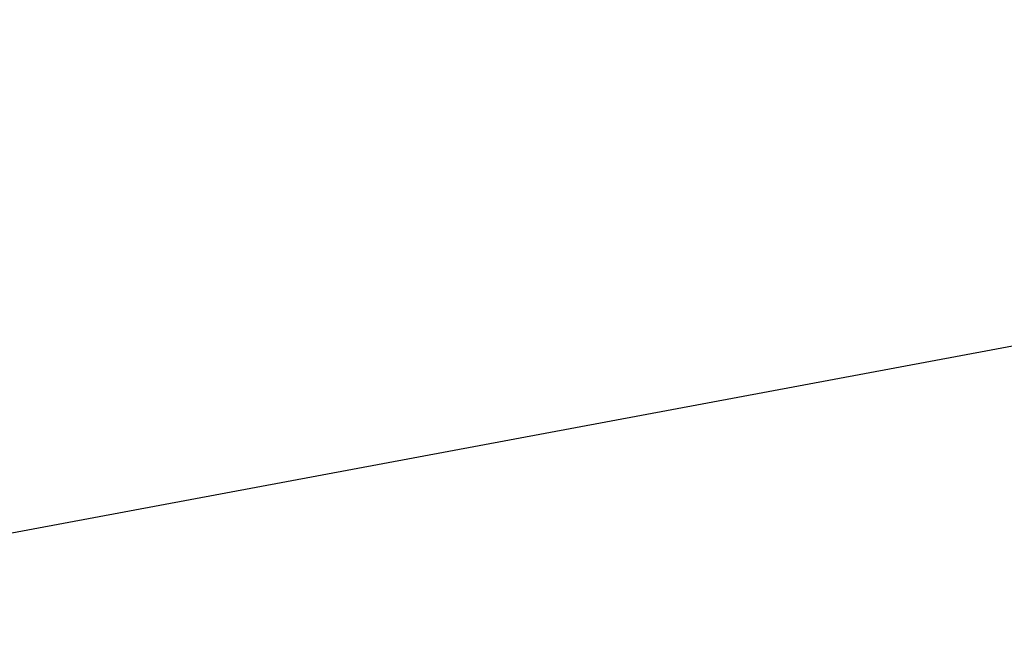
# Model space of a CAD drawing. Header units: millimetres. Extents: x -131 to 131, y -191 to 191.
# Tile 246 of 256: x -70.89774 to -70.8887, y -110.09171 to -110.08616. Entities that reach past the tile are written whole.
import ezdxf

# ---------------------------------------------------------------- set-up
doc = ezdxf.new("R2010")
doc.units = ezdxf.units.MM
doc.layers.get('0').update_dxf_attribs({"color": 8, "linetype": 'CONTINUOUS'})

# ---------------------------------------------------------------- blocks, each defined once
blk = doc.blocks.new('sgBrepBlock__142797360')
at = {"color": 0}
blk.add_polyline3d([(-70, -110, -3), (-70.6144415, -110.0378975, -3), (-71.2195686, -110.1510153, -3), (-71.8062083, -110.3376389, -3), (-72.3654678, -110.594939, -3), (-72.8888692, -110.9190154, -3), (-73.3684782, -111.3049554, -3), (-73.7970246, -111.7469085, -3), (-74.1680119, -112.2381751, -3), (-74.4758165, -112.7713082, -3), (-74.7157722, -113.338226, -3), (-74.8842416, -113.9303346, -3), (-74.9786709, -114.5386582, -3), (-74.9976286, -115.1539753, -3)], dxfattribs=at)
at = {"color": 0, "invisible_edges": 15}
blk.add_3dface([(-86.1705755, -101.3138022, -3), (-70.8927845, -110.0803521, -3), (-71.7568741, -110.3188256, -3)], dxfattribs=at)
blk = doc.blocks.new('sgBrepBlock__164557488')
at = {"color": 0}
for points in [[(-70, -110, -1), (-70.6144415, -110.0378975, -1), (-71.2195686, -110.1510153, -1), (-71.8062083, -110.3376389, -1), (-72.3654678, -110.594939, -1), (-72.8888692, -110.9190154, -1), (-73.3684782, -111.3049554, -1)], [(-67.1111308, -110.9190154, -1), (-67.6345322, -110.594939, -1), (-68.1937917, -110.3376389, -1), (-68.7804314, -110.1510153, -1), (-70, -110, -1), (-70, -110, -3), (-70.6144415, -110.0378975, -3), (-71.2195686, -110.1510153, -3), (-71.8062083, -110.3376389, -3), (-72.3654678, -110.594939, -3), (-72.8888692, -110.9190154, -3), (-73.3684782, -111.3049554, -3)]]:
    blk.add_polyline3d(points, dxfattribs=at)
at = {"color": 0, "invisible_edges": 15}
for points in [[(-71.7568741, -110.3188256, -3), (-71.7568741, -110.3188256, -1), (-70.8927845, -110.0803521, -1)], [(-70.8927845, -110.0803521, -3), (-71.7568741, -110.3188256, -3), (-70.8927845, -110.0803521, -1)]]:
    blk.add_3dface(points, dxfattribs=at)
blk = doc.blocks.new('sgBrepBlock__164557744')
at = {"color": 0}
blk.add_polyline3d([(-70, -110, -1), (-70.6144415, -110.0378975, -1), (-71.2195686, -110.1510153, -1), (-71.8062083, -110.3376389, -1), (-72.3654678, -110.594939, -1), (-72.8888692, -110.9190154, -1), (-73.3684782, -111.3049554, -1)], dxfattribs=at)
at = {"color": 0, "invisible_edges": 15}
blk.add_3dface([(-68.2431259, -110.3188256, -1), (-70, -110, -1), (-70.8927845, -110.0803521, -1)], dxfattribs=at)
blk = doc.blocks.new('sgBrepBlock_Viva$20base_142796336')
at = {"color": 0}
for name in ['sgBrepBlock__142797360', 'sgBrepBlock__164557488', 'sgBrepBlock__164557744']:
    blk.add_blockref(name, (0, 0), dxfattribs=at)

msp = doc.modelspace()

# ---------------------------------------------------------------- block references
at = {"color": 9}
msp.add_blockref('sgBrepBlock_Viva$20base_142796336', (0, 0), dxfattribs=at)

doc.saveas('drawing.dxf')
